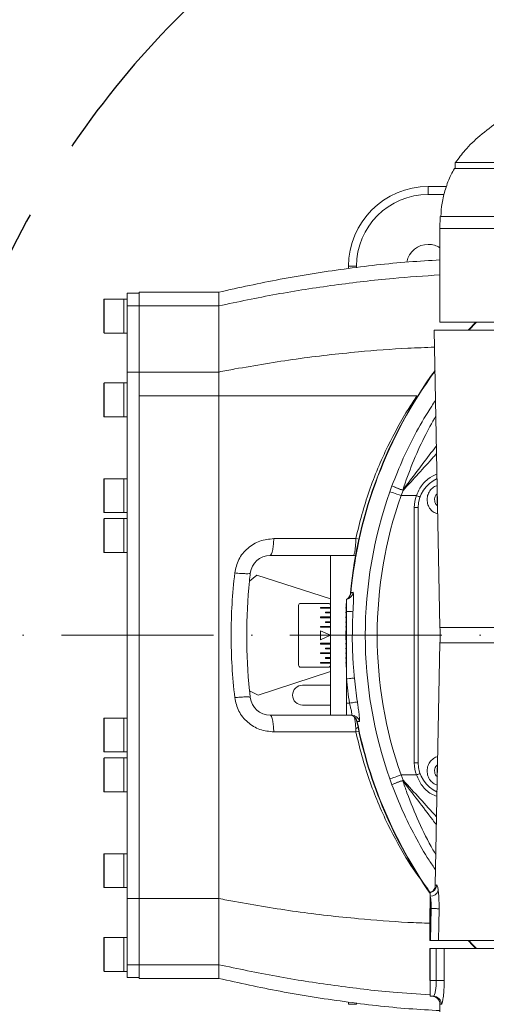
# Model space of a CAD drawing. Header units: millimetres. Extents: x 809 to 6054, y -5716 to -1261.
# Tile 4 of 94: x 2379 to 2496, y -4132 to -3885. Entities that reach past the tile are written whole.
import ezdxf

# ---------------------------------------------------------------- set-up
doc = ezdxf.new("R2010")
doc.units = ezdxf.units.MM
doc.header["$LTSCALE"] = 0.3175
doc.linetypes.add('ACAD_ISO10W100', pattern=[18, 12, -3, 0, -3])
doc.linetypes.add('CENTER2', pattern=[28.574999, 19.049999, -3.175, 3.175, -3.175])
for name, color, linetype, lineweight in [('1轮廓实线层', 7, 'Continuous', 18), ('中心线', 4, 'ACAD_ISO10W100', 20), ('细点划线', 6, 'CENTER2', 18)]:
    doc.layers.add(name, color=color, linetype=linetype, lineweight=lineweight)

msp = doc.modelspace()

# ---------------------------------------------------------------- linework, layer by layer
at = {"layer": '1轮廓实线层'}
for p, q in [((2488.5206, -3922.1476), (2488.5206, -3920.64759)), ((2488.5206, -3920.64759), (2509.18495, -3920.64759)), ((2488.5206, -3922.1476), (2488.57522, -3922.1476)), ((2481.74147, -3928.64758), (2481.74147, -3926.64757)), ((2486.30716, -3926.64757), (2481.74147, -3926.64757)), ((2481.74147, -3928.64758), (2485.69591, -3928.64758)), ((2484.67785, -3937.14759), (2484.73026, -3934.14506)), ((2484.67785, -3960.64758), (2484.67785, -3937.14759)), ((2499.62572, -3937.14759), (2484.67785, -3937.14759)), ((2463.74146, -3946.64758), (2461.74147, -3946.64758)), ((2461.74147, -3946.64758), (2461.74147, -3947.22044)), ((2463.74146, -3946.99991), (2463.74146, -3946.64758)), ((2406.24147, -3953.35123), (2409.24147, -3953.35123)), ((2406.24147, -3956.5281), (2406.24147, -3953.35123)), ((2409.24147, -3953.12989), (2409.24147, -3956.56958)), ((2409.24147, -3953.13027), (2429.24148, -3953.13027)), ((2409.24147, -3956.5281), (2409.24147, -3953.35123)), ((2429.24148, -3953.11463), (2429.24148, -3956.56958)), ((2400.44147, -3954.9976), (2400.44147, -3963.29758)), ((2400.54147, -3954.89758), (2405.44148, -3954.89758)), ((2400.54147, -3963.39759), (2400.54147, -3954.89758)), ((2405.44148, -3954.89758), (2406.24147, -3954.89758)), ((2405.44148, -3954.89758), (2405.44148, -3960.77046)), ((2405.44148, -3954.89758), (2405.44148, -3963.39759)), ((2406.24147, -3956.5281), (2409.24147, -3956.5281)), ((2406.24147, -3956.57259), (2406.24147, -3956.5281)), ((2406.24147, -3973.1608), (2406.24147, -3956.57259)), ((2409.24147, -3973.16325), (2409.24147, -3956.5281)), ((2409.24147, -3956.56958), (2429.24148, -3956.56958)), ((2409.24147, -3956.56958), (2409.24147, -3973.1608)), ((2429.24148, -3956.56958), (2429.24148, -3973.1608)), ((2405.44148, -3960.77046), (2405.44148, -3963.39759)), ((2484.67785, -3960.64758), (2499.24147, -3960.64758)), ((2493.65611, -3960.64758), (2491.75511, -3962.64759)), ((2491.88804, -3962.64759), (2493.79219, -3960.64758)), ((2405.44148, -3963.39759), (2400.54147, -3963.39759)), ((2406.24147, -3963.39759), (2405.44148, -3963.39759)), ((2484.67348, -4037.22784), (2483.24147, -3962.64759)), ((2499.24147, -3962.64759), (2483.24147, -3962.64759)), ((2406.24147, -3973.16393), (2406.24147, -3973.1608)), ((2409.24147, -3973.16393), (2406.24147, -3973.16393)), ((2406.24147, -4039.14759), (2406.24147, -3973.16393)), ((2409.24147, -3973.1608), (2429.24148, -3973.1608)), ((2409.24147, -3973.1608), (2409.24147, -3979.14758)), ((2409.24147, -3973.16393), (2409.24147, -3979.14779)), ((2429.24148, -3973.1608), (2429.24148, -3979.14758)), ((2400.44147, -3975.9976), (2400.44147, -3984.29757)), ((2400.54147, -3975.89758), (2405.44148, -3975.89758)), ((2400.54147, -3984.39759), (2400.54147, -3975.89758)), ((2405.44148, -3975.89758), (2406.24147, -3975.89758)), ((2405.44148, -3975.89758), (2405.44148, -3981.77046)), ((2405.44148, -3975.89758), (2405.44148, -3984.39759)), ((2409.24147, -3979.14758), (2409.24147, -4105.1344)), ((2409.24147, -3979.14758), (2429.24148, -3979.14758)), ((2409.24147, -3979.14779), (2409.24147, -4034.88976)), ((2429.24148, -3979.14758), (2429.24148, -4105.1344)), ((2405.44148, -3981.77046), (2405.44148, -3984.39759)), ((2405.44148, -3984.39759), (2400.54147, -3984.39759)), ((2406.24147, -3984.39759), (2405.44148, -3984.39759)), ((2400.44147, -3999.99759), (2400.44147, -4008.29759)), ((2400.54147, -3999.8976), (2405.44148, -3999.8976)), ((2400.54147, -4008.39758), (2400.54147, -3999.8976)), ((2405.44148, -3999.8976), (2406.24147, -3999.8976)), ((2405.44148, -3999.8976), (2405.44148, -4005.77044)), ((2405.44148, -3999.8976), (2405.44148, -4008.39758)), ((2472.63485, -4001.69876), (2472.10896, -4003.15285)), ((2474.93149, -4004.14759), (2475.4429, -4002.83235)), ((2474.93149, -4004.14759), (2478.75619, -4004.14759)), ((2483.99147, -4004.42591), (2484.04309, -4004.39611)), ((2483.99147, -4005.86927), (2483.99147, -4004.42591)), ((2483.99147, -4004.42591), (2484.04424, -4004.45637)), ((2405.44148, -4005.77044), (2405.44148, -4008.39758)), ((2478.24147, -4007.14758), (2479.24147, -4007.14758)), ((2478.24147, -4007.14758), (2478.24147, -4071.14759)), ((2479.24147, -4007.14758), (2479.24147, -4071.14759)), ((2483.99147, -4005.86927), (2484.07049, -4005.82364)), ((2484.07227, -4005.91591), (2483.99147, -4005.86927)), ((2400.44147, -4009.99758), (2400.44147, -4018.29758)), ((2405.44148, -4008.39758), (2400.54147, -4008.39758)), ((2400.54147, -4009.89759), (2405.44148, -4009.89759)), ((2400.54147, -4018.3976), (2400.54147, -4009.89759)), ((2406.24147, -4008.39758), (2405.44148, -4008.39758)), ((2405.44148, -4009.89759), (2406.24147, -4009.89759)), ((2405.44148, -4009.89759), (2405.44148, -4015.77044)), ((2405.44148, -4009.89759), (2405.44148, -4018.3976)), ((2464.49131, -4015.06954), (2463.58615, -4014.91168)), ((2405.44148, -4015.77044), (2405.44148, -4018.3976)), ((2405.44148, -4018.3976), (2400.54147, -4018.3976)), ((2406.24147, -4018.3976), (2405.44148, -4018.3976)), ((2457.24147, -4019.14757), (2442.09005, -4019.14757)), ((2457.24147, -4030.04542), (2457.24147, -4019.14757)), ((2457.24147, -4019.14757), (2463.27817, -4019.14757)), ((2462.95999, -4019.14757), (2463.72865, -4019.01641)), ((2463.27817, -4019.14757), (2463.71764, -4019.07343)), ((2436.91325, -4025.54753), (2438.80075, -4024.05366)), ((2438.80075, -4024.05366), (2457.24147, -4030.04542)), ((2457.24147, -4030.04542), (2457.24147, -4031.64759)), ((2461.24147, -4030.14758), (2461.24147, -4033.14757)), ((2449.24147, -4046.64758), (2449.24147, -4031.64759)), ((2449.74147, -4031.1476), (2456.74146, -4031.1476)), ((2454.74148, -4032.14759), (2457.24147, -4032.14759)), ((2454.74148, -4032.34759), (2454.74148, -4032.14759)), ((2457.24147, -4032.34759), (2454.74148, -4032.34759)), ((2457.24147, -4031.64759), (2457.24147, -4032.14759)), ((2457.24147, -4032.14759), (2457.24147, -4032.34759)), ((2457.24147, -4032.34759), (2457.24147, -4033.34758)), ((2461.09147, -4032.14759), (2461.14146, -4032.14759)), ((2461.09147, -4032.14759), (2461.09147, -4032.34759)), ((2461.09147, -4032.34759), (2461.14146, -4032.34759)), ((2461.24147, -4031.1476), (2461.14146, -4031.1476)), ((2461.14146, -4031.1476), (2461.14146, -4031.64759)), ((2461.14146, -4031.64759), (2461.24147, -4031.64759)), ((2461.14146, -4031.64759), (2461.14146, -4046.64758)), ((2409.24147, -4039.14759), (2409.24147, -4034.88976)), ((2454.74148, -4034.5476), (2457.24147, -4034.5476)), ((2454.74148, -4034.7476), (2454.74148, -4034.5476)), ((2457.24147, -4034.7476), (2454.74148, -4034.7476)), ((2455.99147, -4033.34758), (2457.24147, -4033.34758)), ((2455.99147, -4033.54758), (2455.99147, -4033.34758)), ((2457.24147, -4033.54758), (2455.99147, -4033.54758)), ((2457.24147, -4033.34758), (2457.24147, -4033.54758)), ((2457.24147, -4033.54758), (2457.24147, -4034.5476)), ((2457.24147, -4034.5476), (2457.24147, -4034.7476)), ((2457.24147, -4034.7476), (2457.24147, -4035.74759)), ((2461.09147, -4033.34758), (2461.14146, -4033.34758)), ((2461.09147, -4033.34758), (2461.09147, -4033.54758)), ((2461.09147, -4033.54758), (2461.14146, -4033.54758)), ((2461.09147, -4034.5476), (2461.14146, -4034.5476)), ((2461.09147, -4034.5476), (2461.09147, -4034.7476)), ((2461.09147, -4034.7476), (2461.14146, -4034.7476)), ((2461.24147, -4033.14757), (2461.24147, -4050.06233)), ((2454.74148, -4036.94758), (2457.24147, -4036.94758)), ((2454.74148, -4037.14758), (2454.74148, -4036.94758)), ((2457.24147, -4037.14758), (2454.74148, -4037.14758)), ((2455.99147, -4035.74759), (2457.24147, -4035.74759)), ((2455.99147, -4035.94759), (2455.99147, -4035.74759)), ((2457.24147, -4035.94759), (2455.99147, -4035.94759)), ((2457.24147, -4035.74759), (2457.24147, -4035.94759)), ((2457.24147, -4035.94759), (2457.24147, -4036.94758)), ((2457.24147, -4036.94758), (2457.24147, -4037.14758)), ((2457.24147, -4037.14758), (2457.24147, -4039.14759)), ((2461.09147, -4035.74759), (2461.14146, -4035.74759)), ((2461.09147, -4035.74759), (2461.09147, -4035.94759)), ((2461.09147, -4035.94759), (2461.14146, -4035.94759)), ((2461.09147, -4036.94758), (2461.09147, -4037.14758)), ((2461.09147, -4036.94758), (2461.14146, -4036.94758)), ((2461.09147, -4037.14758), (2461.14146, -4037.14758)), ((2499.24147, -4037.22784), (2484.67348, -4037.22784)), ((2406.24147, -4039.14759), (2409.24147, -4039.14759)), ((2406.24147, -4039.14759), (2406.24147, -4105.13124)), ((2409.24147, -4039.14759), (2409.24147, -4105.13124)), ((2454.74148, -4040.24759), (2454.74148, -4038.04758)), ((2454.74148, -4038.04758), (2457.24147, -4039.14759)), ((2457.24147, -4039.14759), (2454.74148, -4040.24759)), ((2457.24147, -4039.14759), (2457.24147, -4041.14759)), ((2461.09147, -4038.04758), (2461.14146, -4038.04758)), ((2461.09147, -4038.04758), (2461.09147, -4040.24759)), ((2461.09147, -4040.24759), (2461.14146, -4040.24759)), ((2454.74148, -4041.14759), (2457.24147, -4041.14759)), ((2454.74148, -4041.34759), (2454.74148, -4041.14759)), ((2457.24147, -4041.34759), (2454.74148, -4041.34759)), ((2455.99147, -4042.54758), (2455.99147, -4042.34758)), ((2455.99147, -4042.34758), (2457.24147, -4042.34758)), ((2457.24147, -4042.54758), (2455.99147, -4042.54758)), ((2457.24147, -4041.14759), (2457.24147, -4041.34759)), ((2457.24147, -4041.34759), (2457.24147, -4042.34758)), ((2457.24147, -4042.34758), (2457.24147, -4042.54758)), ((2457.24147, -4042.54758), (2457.24147, -4043.5476)), ((2461.09147, -4041.14759), (2461.09147, -4041.34759)), ((2461.09147, -4041.14759), (2461.14146, -4041.14759)), ((2461.09147, -4041.34759), (2461.14146, -4041.34759)), ((2461.09147, -4042.34758), (2461.14146, -4042.34758)), ((2461.09147, -4042.34758), (2461.09147, -4042.54758)), ((2461.09147, -4042.54758), (2461.14146, -4042.54758)), ((2483.5072, -4101.80858), (2484.67348, -4041.06733)), ((2484.67348, -4041.06733), (2499.24147, -4041.06733)), ((2454.74148, -4043.5476), (2457.24147, -4043.5476)), ((2454.74148, -4043.74757), (2454.74148, -4043.5476)), ((2457.24147, -4043.74757), (2454.74148, -4043.74757)), ((2455.99147, -4044.74759), (2457.24147, -4044.74759)), ((2455.99147, -4044.94759), (2455.99147, -4044.74759)), ((2457.24147, -4044.94759), (2455.99147, -4044.94759)), ((2457.24147, -4043.5476), (2457.24147, -4043.74757)), ((2457.24147, -4043.74757), (2457.24147, -4044.74759)), ((2457.24147, -4044.74759), (2457.24147, -4044.94759)), ((2457.24147, -4044.94759), (2457.24147, -4045.94758)), ((2461.09147, -4043.5476), (2461.14146, -4043.5476)), ((2461.09147, -4043.5476), (2461.09147, -4043.74757)), ((2461.09147, -4043.74757), (2461.14146, -4043.74757)), ((2461.09147, -4044.74759), (2461.14146, -4044.74759)), ((2461.09147, -4044.74759), (2461.09147, -4044.94759)), ((2461.09147, -4044.94759), (2461.14146, -4044.94759)), ((2456.74146, -4047.1476), (2449.74147, -4047.1476)), ((2454.74148, -4046.14758), (2454.74148, -4045.94758)), ((2454.74148, -4045.94758), (2457.24147, -4045.94758)), ((2457.24147, -4046.14758), (2454.74148, -4046.14758)), ((2457.24147, -4045.94758), (2457.24147, -4046.14758)), ((2457.24147, -4046.14758), (2457.24147, -4046.64758)), ((2457.24147, -4046.64758), (2457.24147, -4048.24978)), ((2461.09147, -4045.94758), (2461.14146, -4045.94758)), ((2461.09147, -4045.94758), (2461.09147, -4046.14758)), ((2461.09147, -4046.14758), (2461.14146, -4046.14758)), ((2461.24147, -4046.64758), (2461.14146, -4046.64758)), ((2461.14146, -4046.64758), (2461.14146, -4047.1476)), ((2461.14146, -4047.1476), (2461.24147, -4047.1476)), ((2439.06677, -4054.15508), (2457.24147, -4048.24978)), ((2457.24147, -4048.24978), (2457.24147, -4051.64757)), ((2461.24147, -4050.06233), (2461.24147, -4056.14758)), ((2450.24147, -4051.64757), (2457.24147, -4051.64757)), ((2457.24147, -4051.64757), (2457.24147, -4056.6476)), ((2439.06677, -4054.15508), (2436.94141, -4053.02909)), ((2457.24147, -4056.6476), (2450.24147, -4056.6476)), ((2457.24147, -4056.6476), (2457.24147, -4059.1476)), ((2461.99561, -4056.14758), (2461.24147, -4056.14758)), ((2461.24147, -4056.14758), (2461.24147, -4059.1476)), ((2400.44147, -4059.99759), (2400.44147, -4068.29759)), ((2400.54147, -4059.8976), (2405.44148, -4059.8976)), ((2400.54147, -4068.39758), (2400.54147, -4059.8976)), ((2405.44148, -4059.8976), (2406.24147, -4059.8976)), ((2405.44148, -4059.8976), (2405.44148, -4065.77045)), ((2405.44148, -4059.8976), (2405.44148, -4068.39758)), ((2457.24147, -4059.1476), (2442.09005, -4059.1476)), ((2461.24147, -4059.1476), (2457.24147, -4059.1476)), ((2461.24147, -4059.1476), (2462.51127, -4059.1476)), ((2463.83762, -4060.7633), (2463.93703, -4060.7639)), ((2463.56337, -4062.63059), (2463.58591, -4063.38248)), ((2463.58591, -4063.38251), (2464.46277, -4063.22056)), ((2405.44148, -4065.77045), (2405.44148, -4068.39758)), ((2405.44148, -4068.39758), (2400.54147, -4068.39758)), ((2400.54147, -4069.89759), (2405.44148, -4069.89759)), ((2400.54147, -4078.3976), (2400.54147, -4069.89759)), ((2406.24147, -4068.39758), (2405.44148, -4068.39758)), ((2405.44148, -4069.89759), (2406.24147, -4069.89759)), ((2405.44148, -4069.89759), (2405.44148, -4075.77044)), ((2405.44148, -4069.89759), (2405.44148, -4078.3976)), ((2400.44147, -4069.99758), (2400.44147, -4078.29759)), ((2478.24147, -4071.14759), (2479.24147, -4071.14759)), ((2483.99147, -4072.4259), (2484.07227, -4072.37926)), ((2478.75619, -4074.14758), (2474.93149, -4074.14758)), ((2475.4429, -4075.46282), (2474.93149, -4074.14758)), ((2483.99147, -4073.86929), (2483.99147, -4072.4259)), ((2483.99147, -4072.4259), (2484.07049, -4072.47153)), ((2483.99147, -4073.86929), (2484.04424, -4073.8388)), ((2484.04309, -4073.89906), (2483.99147, -4073.86929)), ((2405.44148, -4075.77044), (2405.44148, -4078.3976)), ((2472.10896, -4075.14232), (2472.63485, -4076.59641)), ((2405.44148, -4078.3976), (2400.54147, -4078.3976)), ((2406.24147, -4078.3976), (2405.44148, -4078.3976)), ((2400.44147, -4093.9976), (2400.44147, -4102.29757)), ((2400.54147, -4093.89758), (2405.44148, -4093.89758)), ((2400.54147, -4102.39759), (2400.54147, -4093.89758)), ((2405.44148, -4093.89758), (2406.24147, -4093.89758)), ((2405.44148, -4093.89758), (2405.44148, -4099.77046)), ((2405.44148, -4093.89758), (2405.44148, -4102.39759)), ((2405.44148, -4099.77046), (2405.44148, -4102.39759)), ((2405.44148, -4102.39759), (2400.54147, -4102.39759)), ((2406.24147, -4102.39759), (2405.44148, -4102.39759)), ((2482.24146, -4103.64759), (2482.24146, -4104.57155)), ((2409.24147, -4105.13124), (2406.24147, -4105.13124)), ((2406.24147, -4105.13124), (2406.24147, -4105.1344)), ((2406.24147, -4105.1344), (2406.24147, -4121.72261)), ((2409.24147, -4105.1344), (2409.24147, -4105.13124)), ((2409.24147, -4121.76707), (2409.24147, -4105.1344)), ((2409.24147, -4105.1344), (2429.24148, -4105.1344)), ((2409.24147, -4105.1344), (2409.24147, -4121.72559)), ((2429.24148, -4105.1344), (2429.24148, -4121.72564)), ((2482.24146, -4104.57155), (2482.24146, -4107.6476)), ((2482.24146, -4107.6476), (2482.14148, -4107.6476)), ((2482.14148, -4107.6476), (2482.14148, -4108.14759)), ((2482.14148, -4108.14759), (2482.24146, -4108.14759)), ((2482.14148, -4108.14759), (2482.14148, -4115.14759)), ((2482.24146, -4107.6476), (2482.45628, -4107.6476)), ((2482.24146, -4107.6476), (2482.24146, -4115.64758)), ((2482.45628, -4107.6476), (2482.3009, -4115.64758)), ((2482.09147, -4113.14759), (2482.14148, -4113.14759)), ((2482.09147, -4113.14759), (2482.09147, -4115.64758)), ((2400.44147, -4114.9976), (2400.44147, -4123.2976)), ((2400.54147, -4114.89758), (2405.44148, -4114.89758)), ((2400.54147, -4123.39759), (2400.54147, -4114.89758)), ((2405.44148, -4114.89758), (2406.24147, -4114.89758)), ((2405.44148, -4114.89758), (2405.44148, -4120.77045)), ((2405.44148, -4114.89758), (2405.44148, -4123.39759)), ((2482.09147, -4115.64758), (2482.14148, -4115.64758)), ((2482.24146, -4115.14759), (2482.14148, -4115.14759)), ((2482.14148, -4115.14759), (2482.14148, -4115.64758)), ((2482.14148, -4115.64758), (2482.24146, -4115.64758)), ((2482.24146, -4115.64758), (2482.3009, -4115.64758)), ((2484.27848, -4115.64758), (2498.14147, -4115.64758)), ((2482.09147, -4117.64759), (2482.09147, -4120.14759)), ((2482.09147, -4117.64759), (2482.14148, -4117.64759)), ((2482.24146, -4117.64759), (2482.14148, -4117.64759)), ((2482.14148, -4117.64759), (2482.14148, -4118.14758)), ((2482.14148, -4118.14758), (2482.24146, -4118.14758)), ((2482.14148, -4118.14758), (2482.14148, -4125.14758)), ((2482.24146, -4125.64757), (2482.24146, -4117.64759)), ((2483.75447, -4117.64759), (2482.24146, -4117.64759)), ((2483.75447, -4117.64759), (2483.75447, -4125.64757)), ((2485.73096, -4117.64759), (2483.75447, -4117.64759)), ((2485.73096, -4125.64757), (2485.73096, -4117.64759)), ((2485.73096, -4117.64759), (2498.24147, -4117.64759)), ((2405.44148, -4120.77045), (2405.44148, -4123.39759)), ((2406.24147, -4121.72261), (2406.24147, -4121.76707)), ((2409.24147, -4121.72559), (2429.24148, -4121.72559)), ((2409.24147, -4121.72559), (2409.24147, -4125.13885)), ((2429.24148, -4121.72559), (2429.24148, -4125.13885)), ((2482.09147, -4120.14759), (2482.14148, -4120.14759)), ((2405.44148, -4123.39759), (2400.54147, -4123.39759)), ((2406.24147, -4123.39759), (2405.44148, -4123.39759)), ((2406.24147, -4121.76707), (2409.24147, -4121.76707)), ((2406.24147, -4121.76707), (2406.24147, -4124.94394)), ((2409.24147, -4121.76707), (2409.24147, -4124.94394)), ((2409.24147, -4124.94394), (2406.24147, -4124.94394)), ((2429.24148, -4125.16516), (2409.24147, -4125.16516)), ((2482.24146, -4125.14758), (2482.14148, -4125.14758)), ((2482.14148, -4125.14758), (2482.14148, -4125.64757)), ((2482.14148, -4125.64757), (2482.24146, -4125.64757)), ((2483.75447, -4125.64757), (2482.24146, -4125.64757)), ((2482.24146, -4125.64757), (2482.24146, -4129.64758)), ((2485.73096, -4125.64757), (2483.75447, -4125.64757)), ((2461.74147, -4131.07476), (2461.74147, -4131.64759)), ((2463.74146, -4131.64759), (2463.74146, -4131.29526)), ((2482.24146, -4129.64758), (2483.02801, -4129.64758)), ((2463.74146, -4131.64759), (2461.74147, -4131.64759)), ((2484.67785, -4141.14758), (2484.67785, -4131.64759)), ((2484.67785, -4131.64759), (2485.02035, -4131.64759))]:
    msp.add_line(p, q, dxfattribs=at)
for points in [[(2474.93149, -4004.14759), (2474.40374, -4003.96159), (2473.8945, -4003.78212), (2473.42168, -4003.61547), (2473.00184, -4003.4675), (2472.64972, -4003.34343), (2472.3777, -4003.24756), (2472.19531, -4003.18328), (2472.10896, -4003.15285)], [(2479.699, -4004.48093), (2479.68088, -4004.47452), (2479.62723, -4004.45554), (2479.54011, -4004.42475), (2479.42285, -4004.3833), (2479.27999, -4004.33278), (2479.11699, -4004.27514), (2478.94013, -4004.21262), (2478.75619, -4004.14759)], [(2461.24147, -4050.06233), (2461.61279, -4050.02648), (2461.97107, -4049.99188), (2462.30376, -4049.95975), (2462.59916, -4049.9312), (2462.84689, -4049.90727), (2463.03828, -4049.88879), (2463.16661, -4049.87639), (2463.22736, -4049.87052)], [(2461.99561, -4056.14758), (2462.36446, -4056.09173), (2462.72035, -4056.03781), (2463.05081, -4055.98778), (2463.34423, -4055.94334), (2463.59032, -4055.90606), (2463.78043, -4055.87727), (2463.90789, -4055.85796), (2463.96824, -4055.84884)], [(2464.13143, -4062.21336), (2464.04764, -4062.27332), (2463.56331, -4062.63053)], [(2463.93703, -4060.7639), (2464.22116, -4060.76297), (2464.4688, -4060.76214)], [(2474.93149, -4074.14758), (2474.40374, -4074.33358), (2473.8945, -4074.51305), (2473.42168, -4074.6797), (2473.00184, -4074.82767), (2472.64972, -4074.95177), (2472.3777, -4075.04761), (2472.19531, -4075.1119), (2472.10896, -4075.14232)], [(2478.75619, -4074.14758), (2478.94013, -4074.08255), (2479.11699, -4074.02003), (2479.27999, -4073.96239), (2479.42285, -4073.91188), (2479.54011, -4073.87042), (2479.62723, -4073.83963), (2479.68088, -4073.82065), (2479.699, -4073.81424)], [(2482.45628, -4107.6476), (2482.80923, -4107.65445), (2483.15108, -4107.66107), (2483.47112, -4107.6673), (2483.7593, -4107.6729), (2484.00655, -4107.6777), (2484.20514, -4107.68154), (2484.3488, -4107.68434), (2484.43305, -4107.68598)], [(2484.27848, -4115.64758), (2484.35613, -4111.64835), (2484.43305, -4107.68598)], [(2491.75511, -4115.64758), (2492.84108, -4116.80213), (2493.65611, -4117.64759)], [(2493.79219, -4117.64759), (2492.91828, -4116.7419), (2491.88804, -4115.64758)]]:
    msp.add_lwpolyline(points, dxfattribs=at)
for centre, radius, start, end in [((2481.74147, -3946.64759), 20, 90, 180), ((2481.74147, -3946.64759), 18, 90, 180), ((2481.74147, -3946.64759), 5.5, 90, 168.8001076), ((2481.74147, -3946.64759), 5.5, 57.7315612, 90), ((2400.54147, -3954.99759), 0.1, 90, 180), ((2400.54147, -3963.29759), 0.1, 180, 270), ((2574.24147, -4039.14759), 112.5, 143.8200565, 174.6205454), ((2574.24147, -4039.14759), 112.40256, 143.885351, 174.5866487), ((2400.54147, -3975.99759), 0.1, 90, 180), ((2400.54147, -3984.29759), 0.1, 180, 270), ((2400.54147, -3999.99759), 0.1, 90, 180), ((2487.24147, -4007.14759), 8, 114.2489045, 180), ((2574.24147, -4039.14759), 108.28976, 160.585919, 199.414081), ((2496.32973, -3944.08692), 62.29423, 247.6433761, 250.2961824), ((2484.83179, -3975.53012), 28.87149, 245.0102413, 251.0225509), ((2552.59316, -3911.85913), 119.2824, 229.6270332, 229.7002375), ((2574.24147, -4039.14759), 105.29707, 160.585919, 199.414081), ((2487.24147, -4007.14759), 9, 160.5287794, 180), ((2400.54147, -4008.29759), 0.1, 180, 270), ((2400.54147, -4009.99759), 0.1, 90, 180), ((2400.54147, -4018.29759), 0.1, 180, 270), ((2442.09004, -4024.14759), 5, 90, 173.5242917), ((2574.24147, -4039.14759), 138, 173.5242919, 174.344258), ((2574.24147, -4039.14759), 138, 174.344258, 185.7731817), ((2460.89461, -4028.18235), 1.99561, 280.0093346, 354.606325), ((2460.35654, -4028.36308), 1.99187, 296.3766822, 354.8031178), ((2460.24577, -4028.41306), 2, 299.8579088, 354.6205454), ((2449.74147, -4031.64759), 0.5, 90, 180), ((2456.74147, -4031.64759), 0.5, 0, 90), ((2459.142, -4077.9839), 44.88546, 85.2432498, 87.3190818), ((2384.69191, -4039.14759), 100, 358.9, 1.1), ((2449.74147, -4046.64759), 0.5, 180, 270), ((2456.74147, -4046.64759), 0.5, 270, 0), ((2574.24147, -4039.14759), 113.52591, 185.5171273, 188.6121813), ((2574.24147, -4039.14759), 111.53078, 185.5171273, 188.6121813), ((2450.24147, -4054.14759), 2.5, 90, 270), ((2574.24147, -4039.14759), 138, 185.7731817, 186.4757081), ((2442.09004, -4054.14759), 5, 186.4757081, 270), ((2400.54147, -4059.99759), 0.1, 90, 180), ((2461.87488, -4061.14759), 2, 11.0776833, 90), ((2461.97728, -4061.14384), 1.99624, 10.9719338, 89.9466952), ((2462.5094, -4061.14383), 1.99623, 11.0230966, 89.9464867), ((2574.24147, -4039.14759), 112.5, 191.0776833, 215.1370445), ((2574.24147, -4039.14759), 112.40256, 191.0877159, 215.0351749), ((2400.54147, -4068.29759), 0.1, 180, 270), ((2400.54147, -4069.99759), 0.1, 90, 180), ((2487.24147, -4071.14759), 9, 180, 199.4712206), ((2487.24147, -4071.14759), 8, 180, 245.7510955), ((2484.83179, -4102.76505), 28.87149, 108.9774491, 114.9897587), ((2496.34007, -4134.23514), 62.32304, 109.7044308, 112.3560107), ((2552.59316, -4166.43605), 119.2824, 130.2997625, 130.3729668), ((2400.54147, -4078.29759), 0.1, 180, 270), ((2400.54147, -4093.99759), 0.1, 90, 180), ((2481.85332, -4101.6917), 1.99404, 281.2245684, 359.0803581), ((2400.54147, -4102.29759), 0.1, 180, 270), ((2482.29201, -4102.5771), 1.99509, 268.5481672, 345.6395249), ((2400.54147, -4114.99759), 0.1, 90, 180), ((2400.54147, -4123.29759), 0.1, 180, 270), ((2482.67785, -4131.64759), 2, 0, 90), ((2483.02413, -4131.6438), 1.99622, 359.891346, 89.8888139)]:
    msp.add_arc(centre, radius, start, end, dxfattribs=at)
for points, knots in [([(2488.59514, -3920.62604), (2489.35349, -3919.58603), (2491.13315, -3917.14536), (2494.81215, -3913.7447), (2499.54163, -3910.08342), (2505.32437, -3906.32118), (2512.21462, -3902.32759), (2517.2535, -3899.70688), (2519.9489, -3898.305)], [0, 0, 0, 0, 24492.310515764, 57477.979744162, 94981.189831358, 138497.974357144, 188845.213338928, 246753.401099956, 246753.401099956, 246753.401099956, 246753.401099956]), ([(2484.87963, -3934.14757), (2484.95404, -3933.04183), (2485.11023, -3930.72077), (2486.02878, -3927.21164), (2487.05821, -3924.27648), (2488.01775, -3922.66195), (2488.31472, -3922.16226)], [0, 0, 0, 0, 45251.500492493, 94987.465637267, 147981.200506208, 171733.538454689, 171733.538454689, 171733.538454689, 171733.538454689]), ([(2507.68245, -3922.1476), (2505.99931, -3922.1476), (2502.31366, -3922.1476), (2497.70774, -3922.1476), (2493.69751, -3922.1476), (2490.80615, -3922.1476), (2488.94915, -3922.1476), (2488.49902, -3922.1476), (2488.28879, -3922.1476)], [0, 0, 0, 0, 37108.551939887, 81258.317666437, 125549.124732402, 169699.101279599, 210693.809531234, 246621.497916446, 246621.497916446, 246621.497916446, 246621.497916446]), ([(2484.84276, -3934.14757), (2484.7853, -3934.14757), (2484.70611, -3934.14757), (2484.88997, -3934.14757), (2484.94045, -3934.14757)], [0, 0, 0, 0, 70233.590563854, 96812.047081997, 96812.047081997, 96812.047081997, 96812.047081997]), ([(2484.94045, -3934.14757), (2485.12782, -3934.14757), (2485.53708, -3934.14757), (2487.28726, -3934.14757), (2489.92931, -3934.14757), (2493.51422, -3934.14757), (2497.0231, -3934.14757), (2499.61236, -3934.14757), (2500.44262, -3934.14757)], [0, 0, 0, 0, 39148.895800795, 85512.515286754, 131876.15139928, 178239.847488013, 224603.47562049, 246487.484191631, 246487.484191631, 246487.484191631, 246487.484191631]), ([(2429.23952, -3953.14446), (2434.34763, -3952.01199), (2444.75409, -3949.70488), (2460.67455, -3947.24143), (2474.05698, -3945.6505), (2482.08588, -3945.21189), (2484.67785, -3945.0703)], [0, 0, 0, 0, 48058.705956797, 97907.172616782, 147910.997102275, 171749.54004329, 171749.54004329, 171749.54004329, 171749.54004329]), ([(2429.24137, -3956.56934), (2434.03838, -3955.56108), (2443.62783, -3953.5455), (2458.21036, -3951.29514), (2471.89778, -3949.65706), (2480.74898, -3949.07353), (2484.67785, -3948.81451)], [0, 0, 0, 0, 45210.251304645, 90377.465314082, 135613.494720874, 171719.720479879, 171719.720479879, 171719.720479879, 171719.720479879]), ([(2433.24147, -3972.3933), (2438.37221, -3971.51014), (2448.6303, -3969.74439), (2463.12581, -3968.1395), (2474.69969, -3967.22074), (2481.07747, -3967.01118), (2483.32384, -3966.93736)], [0, 0, 0, 0, 53365.072941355, 106694.811179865, 148679.025892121, 171507.035448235, 171507.035448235, 171507.035448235, 171507.035448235]), ([(2429.24139, -3973.16071), (2429.90735, -3973.02983), (2431.23892, -3972.76814), (2432.57407, -3972.51823), (2433.24147, -3972.3933)], [0, 0, 0, 0, 48412.857927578, 96800.197421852, 96800.197421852, 96800.197421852, 96800.197421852]), ([(2429.24149, -3979.14758), (2434.11874, -3979.14758), (2443.88554, -3979.14758), (2460.44658, -3979.14758), (2472.17932, -3979.14758), (2478.90746, -3979.14758)], [0, 0, 0, 0, 38193.421943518, 76483.296200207, 127959.917639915, 127959.917639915, 127959.917639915, 127959.917639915]), ([(2471.61562, -3991.7089), (2473.28102, -3988.50469), (2475.52697, -3984.18351), (2478.21316, -3980.18197), (2478.90751, -3979.14761)], [0, 0, 0, 0, 71591.812433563, 96548.506274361, 96548.506274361, 96548.506274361, 96548.506274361]), ([(2483.58004, -3980.27995), (2483.24957, -3980.7582), (2481.54148, -3983.23013), (2478.75928, -3988.05222), (2475.37979, -3994.7185), (2473.54936, -3999.3732), (2472.63485, -4001.69876)], [0, 0, 0, 0, 12652.946386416, 65399.57586658, 118316.654425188, 171152.524031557, 171152.524031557, 171152.524031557, 171152.524031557]), ([(2475.32673, -4002.73371), (2476.12669, -4000.49056), (2477.72766, -3996.00136), (2480.52548, -3989.7517), (2482.66009, -3985.89562), (2483.65341, -3984.10124)], [0, 0, 0, 0, 44440.167063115, 88938.047303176, 127666.384838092, 127666.384838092, 127666.384838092, 127666.384838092]), ([(2463.58615, -4014.91168), (2464.06492, -4012.90197), (2465.02266, -4008.88166), (2466.89116, -4003.00235), (2469.04448, -3997.24551), (2470.75837, -3993.55487), (2471.61562, -3991.7089)], [0, 0, 0, 0, 42728.743981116, 85476.447649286, 128250.405021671, 171054.676822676, 171054.676822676, 171054.676822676, 171054.676822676]), ([(2483.79794, -3991.6285), (2483.34008, -3992.23494), (2481.73363, -3994.36275), (2478.89714, -3998.07443), (2476.51689, -4001.18058), (2475.32673, -4002.73371)], [0, 0, 0, 0, 21212.68404617, 74427.96637174, 127646.562886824, 127646.562886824, 127646.562886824, 127646.562886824]), ([(2475.4429, -4002.83235), (2476.72394, -4001.42757), (2479.28596, -3998.61808), (2482.09588, -3995.53155), (2483.58531, -3993.87552), (2483.83572, -3993.59709)], [0, 0, 0, 0, 57959.019156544, 115914.567837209, 127628.063301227, 127628.063301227, 127628.063301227, 127628.063301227]), ([(2483.93377, -3998.70297), (2483.14197, -3999.08477), (2481.42376, -3999.91326), (2479.6872, -4001.94484), (2479.02231, -4003.51794), (2478.75619, -4004.14759)], [0, 0, 0, 0, 43241.645802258, 93834.008916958, 127598.579393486, 127598.579393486, 127598.579393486, 127598.579393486]), ([(2483.98961, -4001.61079), (2483.85005, -4001.64606), (2483.29637, -4001.78598), (2482.49326, -4002.44187), (2481.74292, -4003.48325), (2481.46408, -4004.45608), (2481.44582, -4005.01437), (2481.44147, -4005.14758)], [0, 0, 0, 0, 18659.395316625, 74028.833581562, 129397.073852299, 184765.062008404, 202116.223071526, 202116.223071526, 202116.223071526, 202116.223071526]), ([(2481.44147, -4005.14758), (2481.48325, -4005.57557), (2481.56681, -4006.43155), (2482.22539, -4007.55867), (2483.10114, -4008.39064), (2483.81692, -4008.63416), (2484.12648, -4008.73947)], [0, 0, 0, 0, 45429.138746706, 90857.413585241, 136286.314050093, 170904.316070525, 170904.316070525, 170904.316070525, 170904.316070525]), ([(2484.02914, -4003.66965), (2483.97315, -4003.70691), (2483.73608, -4003.86466), (2483.467, -4004.31075), (2483.31753, -4004.79477), (2483.3086, -4005.07962), (2483.30646, -4005.14758)], [0, 0, 0, 0, 20154.40207032, 85327.438980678, 150501.399789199, 170924.048936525, 170924.048936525, 170924.048936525, 170924.048936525]), ([(2483.30646, -4005.14758), (2483.32874, -4005.36404), (2483.3733, -4005.79696), (2483.6652, -4006.34028), (2483.9614, -4006.57444), (2484.08681, -4006.67357)], [0, 0, 0, 0, 46645.153777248, 93288.815047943, 127537.657215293, 127537.657215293, 127537.657215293, 127537.657215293]), ([(2433.23581, -4023.52437), (2433.49952, -4022.36265), (2434.02832, -4020.0332), (2436.36609, -4017.21189), (2439.47555, -4015.28937), (2441.84076, -4015.04507), (2443.02566, -4014.92268)], [0, 0, 0, 0, 42444.490116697, 85108.423742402, 128032.612127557, 171124.136269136, 171124.136269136, 171124.136269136, 171124.136269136]), ([(2442.09005, -4019.14757), (2442.21524, -4019.07137), (2442.46562, -4018.91895), (2442.75859, -4017.82126), (2442.95347, -4016.44026), (2443.0016, -4015.42854), (2443.02566, -4014.92268)], [0, 0, 0, 0, 47849.725839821, 95699.56462814, 133390.16827449, 171080.458626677, 171080.458626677, 171080.458626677, 171080.458626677]), ([(2443.02566, -4014.92268), (2443.81192, -4014.92217), (2445.21596, -4014.92126), (2446.62256, -4014.92038), (2447.24147, -4014.92)], [0, 0, 0, 0, 54031.348276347, 96484.708880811, 96484.708880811, 96484.708880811, 96484.708880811]), ([(2447.24147, -4014.92), (2450.28398, -4014.91824), (2455.71721, -4014.91509), (2461.18169, -4014.91272), (2463.58615, -4014.91168)], [0, 0, 0, 0, 54005.298211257, 96440.951296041, 96440.951296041, 96440.951296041, 96440.951296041]), ([(2463.58615, -4014.91168), (2463.57124, -4015.39438), (2463.54142, -4016.35978), (2463.43095, -4017.58901), (2463.28413, -4018.55244), (2463.16445, -4018.86122), (2463.1046, -4019.01561)], [0, 0, 0, 0, 42734.213414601, 85468.690096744, 128202.381511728, 170936.382870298, 170936.382870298, 170936.382870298, 170936.382870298]), ([(2433.23581, -4054.77008), (2432.97902, -4052.17551), (2432.46551, -4046.98692), (2432.27129, -4039.1472), (2432.46544, -4031.30768), (2432.97902, -4026.11875), (2433.23581, -4023.52437)], [0, 0, 0, 0, 42732.575704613, 85455.982758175, 128187.700220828, 170916.58813547, 170916.58813547, 170916.58813547, 170916.58813547]), ([(2437.12194, -4023.58368), (2437.06279, -4023.62086), (2436.94449, -4023.69521), (2436.08188, -4023.7135), (2434.82922, -4023.66292), (2433.76695, -4023.57056), (2433.23581, -4023.52437)], [0, 0, 0, 0, 42766.88499496, 85533.691622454, 128300.420162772, 171067.205706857, 171067.205706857, 171067.205706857, 171067.205706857]), ([(2462.34022, -4028.5435), (2462.31049, -4028.55954), (2462.25025, -4028.59203), (2462.24142, -4028.5977), (2462.23695, -4028.60057)], [0, 0, 0, 0, 47543.881172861, 96330.137405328, 96330.137405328, 96330.137405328, 96330.137405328]), ([(2462.88138, -4028.36993), (2462.79414, -4028.38753), (2462.61575, -4028.42351), (2462.43339, -4028.50293), (2462.34022, -4028.5435)], [0, 0, 0, 0, 47113.371788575, 96329.817359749, 96329.817359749, 96329.817359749, 96329.817359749]), ([(2462.86416, -4033.25304), (2462.86429, -4033.2506), (2462.89291, -4032.70896), (2462.94818, -4031.59533), (2463.00089, -4030.12725), (2463.00785, -4029.02508), (2462.96573, -4028.4425), (2462.90576, -4028.39091), (2462.88138, -4028.36993)], [0, 0, 0, 0, 233.049691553, 51653.943365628, 105210.726298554, 157217.760524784, 209464.894476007, 245263.76767988, 245263.76767988, 245263.76767988, 245263.76767988]), ([(2463.22736, -4049.87052), (2463.1153, -4048.56521), (2462.7934, -4044.81545), (2462.62947, -4039.26559), (2462.79467, -4035.0334), (2462.86416, -4033.25304)], [0, 0, 0, 0, 30091.078391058, 86442.643561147, 127361.541641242, 127361.541641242, 127361.541641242, 127361.541641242]), ([(2437.12194, -4054.71149), (2437.0484, -4054.67059), (2436.90133, -4054.58879), (2435.90256, -4054.58479), (2434.64186, -4054.64647), (2433.70449, -4054.72888), (2433.23581, -4054.77008)], [0, 0, 0, 0, 47757.91787767, 95515.831346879, 133124.867706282, 170733.573414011, 170733.573414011, 170733.573414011, 170733.573414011]), ([(2443.02568, -4063.37151), (2441.84072, -4063.24907), (2439.47546, -4063.00467), (2436.36595, -4061.0821), (2434.02844, -4058.26081), (2433.49955, -4055.93162), (2433.23581, -4054.77008)], [0, 0, 0, 0, 42977.770979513, 85787.031379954, 128335.283373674, 170660.387482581, 170660.387482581, 170660.387482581, 170660.387482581]), ([(2461.99561, -4056.14758), (2462.0567, -4056.39245), (2462.19998, -4056.96684), (2462.39615, -4057.81209), (2462.54164, -4058.55121), (2462.59761, -4059.05237), (2462.54005, -4059.11585), (2462.51127, -4059.1476)], [0, 0, 0, 0, 32083.53231847, 75255.663572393, 117557.997528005, 159564.242386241, 201593.184313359, 201593.184313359, 201593.184313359, 201593.184313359]), ([(2464.4688, -4060.76214), (2464.49774, -4060.71003), (2464.55552, -4060.60599), (2464.50295, -4059.79073), (2464.36207, -4058.5836), (2464.16968, -4057.1956), (2464.02828, -4056.25021), (2463.96824, -4055.84884)], [0, 0, 0, 0, 42646.041180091, 85144.578529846, 127458.541065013, 170095.582404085, 201553.036588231, 201553.036588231, 201553.036588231, 201553.036588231]), ([(2442.09005, -4059.1476), (2442.21523, -4059.22378), (2442.46559, -4059.37614), (2442.75854, -4060.47353), (2442.95344, -4061.8542), (2443.0016, -4062.86574), (2443.02568, -4063.37151)], [0, 0, 0, 0, 47720.714447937, 95441.58322204, 133030.602066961, 170619.906433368, 170619.906433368, 170619.906433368, 170619.906433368]), ([(2463.23238, -4059.70189), (2463.26704, -4059.82604), (2463.36237, -4060.16754), (2463.48451, -4061.1827), (2463.53708, -4062.14796), (2463.56337, -4062.63059)], [0, 0, 0, 0, 28260.772113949, 77736.948427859, 127212.937974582, 127212.937974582, 127212.937974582, 127212.937974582]), ([(2447.24147, -4063.37419), (2446.45383, -4063.3737), (2445.04733, -4063.37281), (2443.6434, -4063.37191), (2443.02568, -4063.37151)], [0, 0, 0, 0, 53868.103223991, 96192.864159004, 96192.864159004, 96192.864159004, 96192.864159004]), ([(2463.58591, -4063.38251), (2460.52633, -4063.38115), (2455.06288, -4063.37874), (2449.63131, -4063.37558), (2447.24147, -4063.37419)], [0, 0, 0, 0, 53850.217043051, 96159.406678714, 96159.406678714, 96159.406678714, 96159.406678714]), ([(2471.6157, -4086.58519), (2470.75839, -4084.73928), (2469.04436, -4081.04875), (2466.89089, -4075.2919), (2465.02242, -4069.41256), (2464.06467, -4065.3922), (2463.58591, -4063.38251)], [0, 0, 0, 0, 42608.127865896, 85186.284722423, 127739.189752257, 170271.480841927, 170271.480841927, 170271.480841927, 170271.480841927]), ([(2484.12619, -4069.57078), (2483.93987, -4069.6163), (2483.33815, -4069.7633), (2482.49205, -4070.43884), (2481.74324, -4071.48408), (2481.46406, -4072.45603), (2481.44582, -4073.01437), (2481.44147, -4073.14759)], [0, 0, 0, 0, 23995.787059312, 77492.065067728, 130987.91375481, 184484.721781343, 201249.1174392, 201249.1174392, 201249.1174392, 201249.1174392]), ([(2484.08669, -4071.62839), (2484.01045, -4071.67821), (2483.75193, -4071.84715), (2483.46584, -4072.30944), (2483.3176, -4072.79486), (2483.30861, -4073.07964), (2483.30646, -4073.14759)], [0, 0, 0, 0, 26056.254181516, 88358.882946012, 150662.394917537, 170188.425681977, 170188.425681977, 170188.425681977, 170188.425681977]), ([(2478.75619, -4074.14758), (2479.18656, -4075.0759), (2480.04366, -4076.92467), (2481.96801, -4078.79158), (2483.4281, -4079.32856), (2483.93525, -4079.51507)], [0, 0, 0, 0, 50405.831089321, 100383.920519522, 126982.120738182, 126982.120738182, 126982.120738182, 126982.120738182]), ([(2481.44147, -4073.14759), (2481.48316, -4073.57573), (2481.56656, -4074.43202), (2482.22642, -4075.55677), (2483.06107, -4076.36172), (2483.7279, -4076.5926), (2483.98962, -4076.68322)], [0, 0, 0, 0, 46671.416100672, 93343.019304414, 140015.265257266, 170168.673908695, 170168.673908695, 170168.673908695, 170168.673908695]), ([(2483.30646, -4073.14759), (2483.32899, -4073.3638), (2483.37405, -4073.79623), (2483.65003, -4074.31916), (2483.92459, -4074.53865), (2484.0292, -4074.62227)], [0, 0, 0, 0, 48551.86561699, 97106.321095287, 126991.280300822, 126991.280300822, 126991.280300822, 126991.280300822]), ([(2472.63485, -4076.59641), (2473.4957, -4078.78973), (2475.22128, -4083.18621), (2478.38506, -4089.50063), (2481.17722, -4094.47567), (2483.03054, -4097.15747), (2483.5812, -4097.95427)], [0, 0, 0, 0, 49592.195598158, 99406.784388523, 149081.899274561, 170080.002067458, 170080.002067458, 170080.002067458, 170080.002067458]), ([(2475.32673, -4075.56146), (2476.58457, -4077.20296), (2479.10918, -4080.49762), (2481.94107, -4084.20516), (2483.4808, -4086.2446), (2483.79796, -4086.66471)], [0, 0, 0, 0, 55967.938074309, 112333.235986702, 126956.090966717, 126956.090966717, 126956.090966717, 126956.090966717]), ([(2483.65427, -4094.14876), (2483.40583, -4093.74268), (2481.81641, -4091.14486), (2479.34159, -4085.9375), (2476.88485, -4080.10159), (2475.67937, -4076.58902), (2475.32673, -4075.56146)], [0, 0, 0, 0, 12135.742912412, 77638.170074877, 143025.866009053, 170063.70134109, 170063.70134109, 170063.70134109, 170063.70134109]), ([(2483.83578, -4084.69504), (2483.81261, -4084.66926), (2482.44437, -4083.14726), (2479.63894, -4080.06482), (2476.84516, -4077.00074), (2475.4429, -4075.46282)], [0, 0, 0, 0, 1079.957502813, 63767.447208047, 126938.304039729, 126938.304039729, 126938.304039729, 126938.304039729]), ([(2481.59674, -4102.69016), (2479.95877, -4100.50117), (2476.18979, -4095.46427), (2473.26781, -4089.79222), (2471.6157, -4086.58519)], [0, 0, 0, 0, 41663.592562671, 95868.660002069, 95868.660002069, 95868.660002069, 95868.660002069]), ([(2482.31359, -4103.59493), (2482.35587, -4103.58411), (2482.42055, -4103.56756), (2482.536, -4103.50278), (2482.60065, -4103.46205), (2482.63793, -4103.43702), (2482.67222, -4103.41312), (2482.71742, -4103.37993), (2482.80315, -4103.31262), (2482.99753, -4103.13765), (2483.25935, -4102.79498), (2483.47931, -4102.31267), (2483.48012, -4101.95493), (2483.48047, -4101.80515)], [0, 0, 0, 0, 170043.162427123, 260123.899212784, 292797.450454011, 311103.0731573, 321007.080341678, 326531.090404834, 330956.780299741, 342035.591490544, 366919.316835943, 399538.510119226, 423033.762398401, 423033.762398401, 423033.762398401, 423033.762398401]), ([(2483.84709, -4101.7237), (2483.74245, -4101.75216), (2483.53739, -4101.80792), (2483.54531, -4101.8089), (2483.54919, -4101.80938)], [0, 0, 0, 0, 48888.68188073, 95794.570386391, 95794.570386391, 95794.570386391, 95794.570386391]), ([(2484.22476, -4103.07193), (2484.167, -4102.70757), (2484.05142, -4101.97853), (2483.92571, -4101.74251), (2483.86154, -4101.7225), (2483.85359, -4101.72316), (2483.84709, -4101.7237)], [0, 0, 0, 0, 79187.954563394, 158443.627873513, 160528.209149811, 169864.032688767, 169864.032688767, 169864.032688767, 169864.032688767]), ([(2484.43305, -4107.68598), (2484.43613, -4107.01951), (2484.44227, -4105.68959), (2484.34584, -4104.1068), (2484.25843, -4103.35973), (2484.22476, -4103.07193)], [0, 0, 0, 0, 48387.02427312, 96553.804981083, 126736.515297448, 126736.515297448, 126736.515297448, 126736.515297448]), ([(2429.24139, -4105.13446), (2429.90735, -4105.26535), (2431.23892, -4105.52707), (2432.57407, -4105.77698), (2433.24147, -4105.9019)], [0, 0, 0, 0, 48008.240616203, 95991.045149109, 95991.045149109, 95991.045149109, 95991.045149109]), ([(2433.24147, -4105.9019), (2438.37219, -4106.78531), (2448.63023, -4108.55154), (2463.12608, -4110.15286), (2474.33972, -4111.05216), (2480.35618, -4111.25332), (2482.24146, -4111.31635)], [0, 0, 0, 0, 54049.043137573, 108062.314821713, 150584.646087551, 169989.873877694, 169989.873877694, 169989.873877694, 169989.873877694]), ([(2482.24146, -4104.57155), (2482.27597, -4104.76309), (2482.36511, -4105.25791), (2482.46479, -4106.31258), (2482.45912, -4107.20281), (2482.45628, -4107.6476)], [0, 0, 0, 0, 30433.671858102, 78624.234387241, 126743.885761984, 126743.885761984, 126743.885761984, 126743.885761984]), ([(2482.3009, -4115.64758), (2482.52585, -4115.64758), (2482.97574, -4115.64758), (2483.57488, -4115.64758), (2484.02875, -4115.64758), (2484.22385, -4115.64758), (2484.27044, -4115.64758), (2484.27848, -4115.64758)], [0, 0, 0, 0, 47684.124130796, 95368.677170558, 143048.72595752, 190722.095600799, 200665.197976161, 200665.197976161, 200665.197976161, 200665.197976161]), ([(2429.24137, -4121.72583), (2434.03834, -4122.73445), (2443.62771, -4124.75074), (2458.21082, -4126.99576), (2471.08815, -4128.55495), (2479.12572, -4129.09242), (2482.24146, -4129.30077)], [0, 0, 0, 0, 46749.636365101, 93454.770037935, 140231.073023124, 169842.605141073, 169842.605141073, 169842.605141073, 169842.605141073]), ([(2484.67785, -4133.22487), (2482.08588, -4133.08328), (2474.05698, -4132.64467), (2460.67454, -4131.05379), (2444.7543, -4128.59031), (2434.34805, -4126.28327), (2429.24015, -4125.15086)], [0, 0, 0, 0, 23559.872287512, 72979.146195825, 122244.90252402, 169739.859627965, 169739.859627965, 169739.859627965, 169739.859627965]), ([(2483.75447, -4125.64757), (2483.7502, -4125.93404), (2483.7392, -4126.67221), (2483.63076, -4127.798), (2483.44165, -4128.81916), (2483.22012, -4129.51327), (2483.09203, -4129.60282), (2483.02801, -4129.64758)], [0, 0, 0, 0, 27301.216950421, 70349.567046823, 113750.980527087, 157149.436344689, 200514.02342648, 200514.02342648, 200514.02342648, 200514.02342648]), ([(2485.02035, -4131.64759), (2485.08302, -4131.5803), (2485.20864, -4131.44542), (2485.42592, -4130.39918), (2485.61073, -4128.86429), (2485.71609, -4127.18053), (2485.72679, -4126.07703), (2485.73096, -4125.64757)], [0, 0, 0, 0, 42837.518854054, 85868.949596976, 129283.249077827, 172764.255208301, 200467.878661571, 200467.878661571, 200467.878661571, 200467.878661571])]:
    msp.add_open_spline(points, degree=3, knots=knots, dxfattribs=at)
at = {"layer": '中心线', "ltscale": 10}
msp.add_line((3172.12726, -4039.14759), (2074.00845, -4039.14759), dxfattribs=at)
at = {"layer": '细点划线', "lineweight": 30, "ltscale": 20}
msp.add_arc((2574.24149, -4039.27888), 219.3333, 190, 170, dxfattribs=at)

doc.saveas('drawing.dxf')
